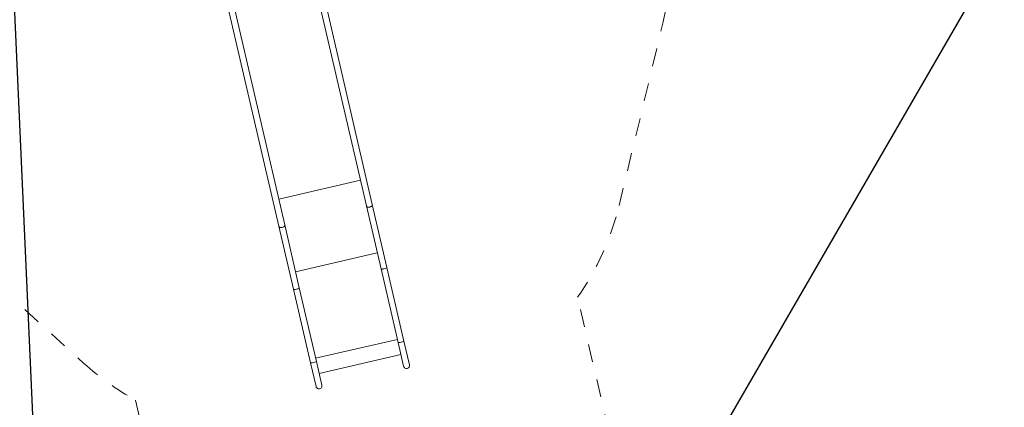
# Model space of a CAD drawing. Extents: x 5477758 to 5478338, y 5918296 to 5918502.
# Tile 78 of 138: x 5477950.62 to 5477956.11, y 5918459.44 to 5918461.6. Entities that reach past the tile are written whole.
import ezdxf

# ---------------------------------------------------------------- set-up
doc = ezdxf.new("R2010")
doc.units = 0
doc.linetypes.add('DASHED', pattern=[19.05, 12.7, -6.35])
doc.layers.get('0').update_dxf_attribs({"linetype": 'CONTINUOUS', "lineweight": 13})
for name, color, linetype, lineweight in [('0_PROJEKTOWANE OGRODZENIE', 7, 'CONTINUOUS', 0), ('0_PROJEKTOWANE ZABAWKI', 7, 'CONTINUOUS', 0), ('0_WSPÓŁRZĘDNE_ODNOŚNIKI', 6, 'CONTINUOUS', 15)]:
    doc.layers.add(name, color=color, linetype=linetype, lineweight=lineweight)
doc.styles.add('pktkecm$0$STANDARD', font='romans')
doc.dimstyles.new('pktkecm$0$ODNOŚNIKI', dxfattribs={"dimtxt": 17.5, "dimasz": 6, "dimexe": 7, "dimexo": 7, "dimgap": 7, "dimtad": 1, "dimtoh": 1, "dimdec": 0, "dimzin": 0, "dimdsep": 46, "dimtxsty": 'pktkecm$0$STANDARD', "dimblk": 'pktkecm$0$_Dot', "dimcen": 8, "dimdle": 7, "dimclrt": 2, "dimadec": 0, "dimazin": 0, "dimtfac": 1, "dimtdec": 0, "dimtofl": 0, "dimtmove": 0, "dimatfit": 3, "dimldrblk": 'pktkecm$0$_DotBlank', "dimfxl": 0, "dimtolj": 1, "dimtzin": 0, "dimarcsym": 0})

# ---------------------------------------------------------------- blocks, each defined once
blk = doc.blocks.new('zw$CEC1')
for p, q in [((1190.85, -641.7), (1333.07, -641.7)), ((1191.55, -638.33), (1333.07, -638.33)), ((1318.38, -688.58), (1318.38, -641.7)), ((1369.2, -638.33), (1333.07, -638.33)), ((1333.07, -641.7), (1369.2, -641.7)), ((1359.95, -688.58), (1359.95, -641.7)), ((1369.2, -638.33), (1411.29, -638.33)), ((1369.2, -641.7), (1411.29, -641.7)), ((1409.55, -688.58), (1409.55, -641.7)), ((1424.97, -638.33), (1411.29, -638.33)), ((1411.29, -641.7), (1424.97, -641.7)), ((1418.28, -688.58), (1418.28, -641.7)), ((1333.07, -688.58), (1190.85, -688.58)), ((1333.07, -691.95), (1191.53, -691.95)), ((1369.2, -688.58), (1333.07, -688.58)), ((1333.07, -691.95), (1369.2, -691.95)), ((1411.29, -688.58), (1369.2, -688.58)), ((1411.29, -691.95), (1369.2, -691.95)), ((1424.97, -688.58), (1411.29, -688.58)), ((1411.29, -691.95), (1424.97, -691.95))]:
    blk.add_line(p, q)
at = {"linetype": 'DASHED', "ltscale": 0.01}
blk.add_lwpolyline([(1162.09, -935.75, 0.152476), (1247.43, -909.1), (1383, -815.31, 0.059025), (1409.46, -791.95), (1526.65, -791.95, 0.414214), (1626.65, -691.95), (1626.65, -638.33, 0.414214), (1526.65, -538.33), (1409.46, -538.33, 0.094502), (1364.81, -504.21), (1271.05, -457.26, 0.116569), (1203.9, -441.39), (1040.96, -441.39, 0.016993), (1030.77, -441.74), (944.86, -447.59, 0.394444), (805.05, -597.24), (805.05, -732.61, 0.302922), (897.43, -871.1), (1025.15, -924.24, 0.098884), (1082.77, -935.75)], format="xyb", close=True, dxfattribs=at)
for centre in [(1424.97, -640.02), (1424.97, -690.27)]:
    blk.add_arc(centre, 1.69, 270, 90)
for centre, major_axis, ratio, start_param, end_param in [((1369.2, -640.02), (0, 1.68), 0.172539, 3.141593, 6.283185), ((1369.2, -640.02), (0, 1.69), 0.166624, 3.141593, 6.283185), ((1411.29, -640.02), (0, 1.68), 0.178619, 3.141593, 6.283185), ((1369.2, -690.27), (0, -1.68), 0.172539, 0, 3.141593), ((1369.2, -690.27), (0, -1.68), 0.166624, 0, 3.141593), ((1411.29, -690.27), (0, -1.68), 0.178619, 0, 3.141593)]:
    blk.add_ellipse(centre, major_axis=major_axis, ratio=ratio, start_param=start_param, end_param=end_param)
for points, knots in [([(1334.11, -640.02), (1334.11, -640.01), (1334.11, -640), (1334.11, -639.99), (1334.11, -639.77), (1334.08, -639.56), (1334.03, -639.36), (1333.97, -639.15), (1333.9, -638.97), (1333.8, -638.82), (1333.7, -638.66), (1333.59, -638.54), (1333.46, -638.46), (1333.35, -638.38), (1333.23, -638.34), (1333.1, -638.34), (1333.09, -638.33), (1333.08, -638.33), (1333.07, -638.33)], [-26.054631, -26.054631, -26.054631, -26.054631, -25.784203, -25.784203, -25.784203, -19.201875, -19.201875, -19.201875, -12.619529, -12.619529, -12.619529, -6.037146, -6.037146, -6.037146, -0.000001, -0.000001, -0.000001, 0.491423, 0.491423, 0.491423, 0.491423]), ([(1333.07, -641.7), (1333.08, -641.7), (1333.09, -641.7), (1333.1, -641.7), (1333.24, -641.7), (1333.37, -641.65), (1333.5, -641.56), (1333.62, -641.47), (1333.73, -641.34), (1333.82, -641.18), (1333.92, -641.03), (1333.99, -640.84), (1334.04, -640.63), (1334.09, -640.44), (1334.11, -640.23), (1334.11, -640.02)], [-52.605169, -52.605169, -52.605169, -52.605169, -52.113746, -52.113746, -52.113746, -45.53132, -45.53132, -45.53132, -38.948913, -38.948913, -38.948913, -32.366541, -32.366541, -32.366541, -26.054631, -26.054631, -26.054631, -26.054631]), ([(1333.07, -688.58), (1333.08, -688.58), (1333.09, -688.58), (1333.1, -688.59), (1333.24, -688.59), (1333.37, -688.64), (1333.5, -688.73), (1333.62, -688.82), (1333.73, -688.95), (1333.82, -689.11), (1333.92, -689.26), (1333.99, -689.45), (1334.04, -689.66), (1334.09, -689.85), (1334.11, -690.06), (1334.11, -690.27)], [-52.605169, -52.605169, -52.605169, -52.605169, -52.113746, -52.113746, -52.113746, -45.53132, -45.53132, -45.53132, -38.948913, -38.948913, -38.948913, -32.366541, -32.366541, -32.366541, -26.054631, -26.054631, -26.054631, -26.054631]), ([(1334.11, -690.27), (1334.11, -690.28), (1334.11, -690.29), (1334.11, -690.3), (1334.11, -690.52), (1334.08, -690.73), (1334.03, -690.93), (1333.97, -691.14), (1333.9, -691.32), (1333.8, -691.47), (1333.7, -691.63), (1333.59, -691.75), (1333.46, -691.83), (1333.35, -691.91), (1333.23, -691.95), (1333.1, -691.95), (1333.09, -691.95), (1333.08, -691.95), (1333.07, -691.95)], [-26.054631, -26.054631, -26.054631, -26.054631, -25.784203, -25.784203, -25.784203, -19.201875, -19.201875, -19.201875, -12.619529, -12.619529, -12.619529, -6.037146, -6.037146, -6.037146, -0.000001, -0.000001, -0.000001, 0.491423, 0.491423, 0.491423, 0.491423])]:
    blk.add_open_spline(points, degree=3, knots=knots)
blk = doc.blocks.new('pktkecm$0$_Dot')
at = {"color": 0, "linetype": 'ByBlock', "lineweight": -2}
blk.add_line((-0.5, 0), (-1, 0), dxfattribs=at)
at = {"color": 0, "linetype": 'ByBlock', "const_width": 0.5}
blk.add_lwpolyline([(-0.25, 0, 1), (0.25, 0, 1)], format="xyb", close=True, dxfattribs=at)
blk = doc.blocks.new('pktkecm$0$_DotBlank')
at = {"color": 0, "linetype": 'ByBlock', "lineweight": -2}
blk.add_line((-0.5, 0), (-1, 0), dxfattribs=at)
blk.add_circle((0, 0), 0.5, dxfattribs=at)

msp = doc.modelspace()

# ---------------------------------------------------------------- linework, layer by layer
at = {"layer": '0_PROJEKTOWANE OGRODZENIE', "lineweight": 30}
msp.add_lwpolyline([(5477942.9595, 5918453.4551), (5477950.6916, 5918466.8889), (5477956.8688, 5918463.3368), (5477947.851, 5918447.7585), (5477943.4347, 5918450.298), (5477943.2993, 5918450.3759), (5477942.9595, 5918453.4552)], dxfattribs=at)

# ---------------------------------------------------------------- block references
at = {"layer": '0_PROJEKTOWANE ZABAWKI', "xscale": 0.009981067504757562, "yscale": 0.009981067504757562, "zscale": 0.009981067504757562, "rotation": 283.0720937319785}
msp.add_blockref('zw$CEC1', (5477955.7854, 5918474.9692), dxfattribs=at)

# ---------------------------------------------------------------- leaders
at = {"layer": '0_WSPÓŁRZĘDNE_ODNOŚNIKI', "lineweight": -3}
msp.add_leader([(5477950.1907, 5918470.7892), (5477950.8321, 5918456.2518)], dimstyle='pktkecm$0$ODNOŚNIKI', override={"dimasz": 2.8}, dxfattribs=at)

doc.saveas('drawing.dxf')
